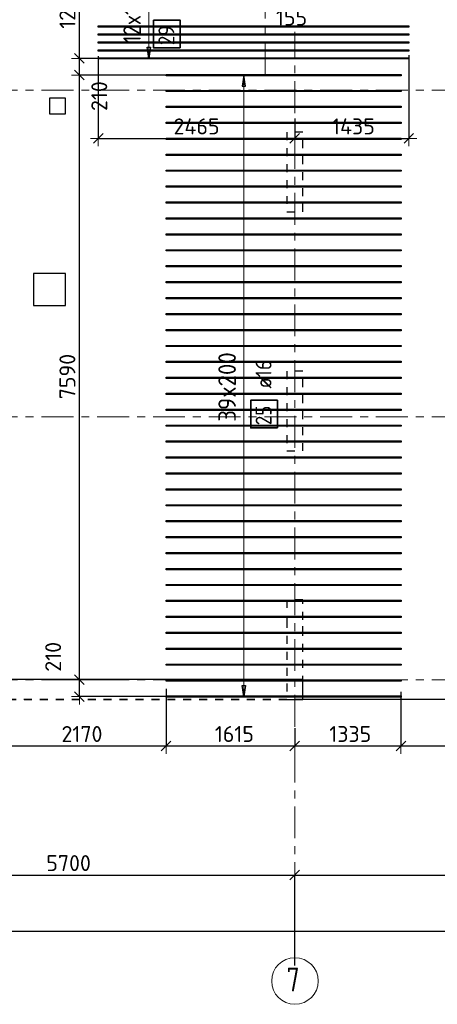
# Model space of a CAD drawing. Header units: metres. Extents: x -38 to 97, y -15 to 21.
# Tile 14 of 132: x 16 to 21, y -4 to 8. Entities that reach past the tile are written whole.
import ezdxf

# ---------------------------------------------------------------- set-up
doc = ezdxf.new("R2010")
doc.units = ezdxf.units.M
doc.header["$PDMODE"] = 65
for name, pattern in [('______11', [0.5, 0.4, -0.05, 0, -0.05]), ('______2', [0.0405, 0.03, -0.0105]), ('______3', [0.5, 0.4, -0.1]), ('______5', [1.1, 0.8, -0.1, 0.1, -0.1])]:
    doc.linetypes.add(name, pattern=pattern)
for name, color, linetype, lineweight in [('XR$2$Осевая линия (1)', 7, '______5', 13), ('XR$2$Размерная линия (1)', 7, 'Continuous', 13), ('XR$4$Балка (1)', 7, '______3', 13), ('XR$4$Перекрытие (1)', 7, 'Continuous', 35), ('XR$4$Размерная линия (1)', 7, 'Continuous', 13)]:
    doc.layers.add(name, color=color, linetype=linetype, lineweight=lineweight)
doc.layers.add('XR$4$Арм.стержн.Доп. Арм верхн.зоны Х', color=7, linetype='Continuous', lineweight=35, true_color=0x8c8cff)
doc.layers.add('XR$6$Стена_ бетон несущ.', color=7, linetype='Continuous', lineweight=70, true_color=0xb4b496)
doc.styles.add('ISOCPEUR', font='txt')
doc.dimstyles.new('DIMSTYLE_3', dxfattribs={"dimtxt": 0.2, "dimasz": 0.2, "dimexe": 0, "dimexo": 0, "dimgap": 0.1, "dimtad": 2, "dimdec": 0, "dimlfac": 1000, "dimrnd": 5, "dimzin": 12, "dimdsep": 46, "dimtxsty": 'ISOCPEUR', "dimblk1": 'ALL_ML_STRICH', "dimblk2": 'ALL_ML_STRICH', "dimsah": 1, "dimcen": 0, "dimclrd": 7, "dimclre": 256, "dimclrt": 7, "dimadec": 0, "dimazin": 0, "dimtfac": 1, "dimtdec": 0, "dimtix": 1, "dimtmove": 2, "dimatfit": 3, "dimfxl": 0, "dimtzin": 0, "dimlwd": 0, "dimlwe": -3, "dimarcsym": 0})
doc.dimstyles.new('DIMSTYLE_33', dxfattribs={"dimtxt": 0.2, "dimasz": 0.2, "dimexe": 0, "dimexo": 0, "dimgap": 0.1, "dimtad": 2, "dimdec": 0, "dimlfac": 1000, "dimrnd": 5, "dimzin": 12, "dimdsep": 46, "dimtxsty": 'ISOCPEUR', "dimblk1": 'ALL_ML_STRICH', "dimblk2": 'ALL_ML_STRICH', "dimsah": 1, "dimcen": 0, "dimclrd": 7, "dimclre": 256, "dimclrt": 7, "dimadec": 0, "dimazin": 0, "dimtfac": 1, "dimtdec": 0, "dimtix": 1, "dimtmove": 2, "dimatfit": 3, "dimfxl": 0, "dimtvp": 1.2, "dimtzin": 0, "dimlwd": 0, "dimlwe": -3, "dimarcsym": 0})
doc.dimstyles.new('DIMSTYLE_34', dxfattribs={"dimtxt": 0.2, "dimasz": 0.2, "dimexe": 0, "dimexo": 0, "dimgap": 0.1, "dimtad": 0, "dimdec": 0, "dimlfac": 1000, "dimrnd": 5, "dimzin": 12, "dimdsep": 46, "dimtxsty": 'ISOCPEUR', "dimblk1": 'ALL_ML_STRICH', "dimblk2": 'ALL_ML_STRICH', "dimsah": 1, "dimcen": 0, "dimclrd": 7, "dimclre": 256, "dimclrt": 7, "dimadec": 0, "dimazin": 0, "dimtfac": 1, "dimtdec": 0, "dimtix": 1, "dimtmove": 2, "dimatfit": 3, "dimfxl": 0, "dimtvp": 1.2, "dimtzin": 0, "dimlwd": 0, "dimlwe": -3, "dimarcsym": 0})

# ---------------------------------------------------------------- blocks, each defined once
blk = doc.blocks.new('ALL_ML_STRICH')
at = {"color": 0, "linetype": 'ByBlock', "lineweight": -2}
for p, q in [((-1, 0), (0.5, 0)), ((-0.3, -0.3), (0.3, 0.3)), ((0, -0.5), (0, 0.5))]:
    blk.add_line(p, q, dxfattribs=at)
blk = doc.blocks.new('*D12')
at = {"layer": 'DEFPOINTS', "color": 7, "linetype": 'Continuous', "lineweight": 13, "transparency": 33554687}
for p in [(0.5, -3.103), (0.5, -3.156), (61.6, -3.14)]:
    blk.add_point(p, dxfattribs=at)
at = {"layer": 'XR$2$Размерная линия (1)', "color": 9, "linetype": 'Continuous', "lineweight": -2, "true_color": 0xc7c7c7, "transparency": 33554687}
for p, q in [((0.5, -3.123), (0.5, -3.156)), ((61.6, -3.156), (61.6, -3.156))]:
    blk.add_line(p, q, dxfattribs=at)
at = {"layer": 'XR$2$Размерная линия (1)', "color": 7, "linetype": 'Continuous', "lineweight": -2, "transparency": 33554687}
blk.add_line((0.5, -3.156), (61.6, -3.156), dxfattribs=at)
at = {"layer": 'XR$2$Размерная линия (1)', "color": 7, "linetype": 'Continuous', "lineweight": 13, "transparency": 33554687, "xscale": 0.2, "yscale": 0.2, "zscale": 0.2, "rotation": 180}
blk.add_blockref('ALL_ML_STRICH', (0.5, -3.156), dxfattribs=at)
at = {"layer": 'XR$2$Размерная линия (1)', "color": 7, "linetype": 'Continuous', "lineweight": 13, "transparency": 33554687, "xscale": 0.2, "yscale": 0.2, "zscale": 0.2}
blk.add_blockref('ALL_ML_STRICH', (61.6, -3.156), dxfattribs=at)
at = {"layer": 'XR$2$Размерная линия (1)', "color": 7, "linetype": 'Continuous', "lineweight": 13, "transparency": 33554687, "insert": (31.1, -3.006), "char_height": 0.2, "width": 1, "attachment_point": 5, "style": 'ISOCPEUR'}
blk.add_mtext('\\A1;{61100}', dxfattribs=at)
blk = doc.blocks.new('*D16')
at = {"layer": 'DEFPOINTS', "color": 7, "linetype": 'Continuous', "lineweight": 13, "transparency": 33554687}
for p in [(13.75, -2.452), (13.75, -3.513), (19.45, -3.607)]:
    blk.add_point(p, dxfattribs=at)
at = {"layer": 'XR$2$Размерная линия (1)', "color": 9, "linetype": 'Continuous', "lineweight": -2, "true_color": 0xc7c7c7, "transparency": 33554687}
for p, q in [((13.75, -3.493), (13.75, -2.452)), ((19.45, -3.587), (19.45, -2.452))]:
    blk.add_line(p, q, dxfattribs=at)
at = {"layer": 'XR$2$Размерная линия (1)', "color": 7, "linetype": 'Continuous', "lineweight": -2, "transparency": 33554687}
blk.add_line((13.75, -2.452), (19.45, -2.452), dxfattribs=at)
at = {"layer": 'XR$2$Размерная линия (1)', "color": 7, "linetype": 'Continuous', "lineweight": 13, "transparency": 33554687, "xscale": 0.2, "yscale": 0.2, "zscale": 0.2, "rotation": 180}
blk.add_blockref('ALL_ML_STRICH', (13.75, -2.452), dxfattribs=at)
at = {"layer": 'XR$2$Размерная линия (1)', "color": 7, "linetype": 'Continuous', "lineweight": 13, "transparency": 33554687, "xscale": 0.2, "yscale": 0.2, "zscale": 0.2}
blk.add_blockref('ALL_ML_STRICH', (19.45, -2.452), dxfattribs=at)
at = {"layer": 'XR$2$Размерная линия (1)', "color": 7, "linetype": 'Continuous', "lineweight": 13, "transparency": 33554687, "insert": (16.61, -2.302), "char_height": 0.2, "width": 0.8, "attachment_point": 5, "style": 'ISOCPEUR'}
blk.add_mtext('\\A1;{5700}', dxfattribs=at)
blk = doc.blocks.new('*D17')
at = {"layer": 'DEFPOINTS', "color": 7, "linetype": 'Continuous', "lineweight": 13, "transparency": 33554687}
for p in [(19.45, -2.452), (23.95, -3.521), (19.45, -3.607)]:
    blk.add_point(p, dxfattribs=at)
at = {"layer": 'XR$2$Размерная линия (1)', "color": 9, "linetype": 'Continuous', "lineweight": -2, "true_color": 0xc7c7c7, "transparency": 33554687}
for p, q in [((19.45, -3.587), (19.45, -2.452)), ((23.95, -3.501), (23.95, -2.452))]:
    blk.add_line(p, q, dxfattribs=at)
at = {"layer": 'XR$2$Размерная линия (1)', "color": 7, "linetype": 'Continuous', "lineweight": -2, "transparency": 33554687}
blk.add_line((19.45, -2.452), (23.95, -2.452), dxfattribs=at)
at = {"layer": 'XR$2$Размерная линия (1)', "color": 7, "linetype": 'Continuous', "lineweight": 13, "transparency": 33554687, "xscale": 0.2, "yscale": 0.2, "zscale": 0.2, "rotation": 180}
blk.add_blockref('ALL_ML_STRICH', (19.45, -2.452), dxfattribs=at)
at = {"layer": 'XR$2$Размерная линия (1)', "color": 7, "linetype": 'Continuous', "lineweight": 13, "transparency": 33554687, "xscale": 0.2, "yscale": 0.2, "zscale": 0.2}
blk.add_blockref('ALL_ML_STRICH', (23.95, -2.452), dxfattribs=at)
at = {"layer": 'XR$2$Размерная линия (1)', "color": 7, "linetype": 'Continuous', "lineweight": 13, "transparency": 33554687, "insert": (21.7, -2.302), "char_height": 0.2, "width": 0.8, "attachment_point": 5, "style": 'ISOCPEUR'}
blk.add_mtext('\\A1;{4500}', dxfattribs=at)
blk = doc.blocks.new('*D321')
at = {"layer": 'DEFPOINTS', "color": 7, "linetype": 'Continuous', "lineweight": 13, "transparency": 33554687}
for p in [(17.834, -0.096), (15.662, -0.134), (15.662, -0.832)]:
    blk.add_point(p, dxfattribs=at)
at = {"layer": 'XR$4$Размерная линия (1)', "color": 9, "linetype": 'Continuous', "lineweight": -2, "true_color": 0xc7c7c7, "transparency": 33554687}
for p, q in [((17.834, -0.116), (17.834, -0.832)), ((15.662, -0.154), (15.662, -0.832))]:
    blk.add_line(p, q, dxfattribs=at)
at = {"layer": 'XR$4$Размерная линия (1)', "color": 7, "linetype": 'Continuous', "lineweight": -2, "transparency": 33554687}
blk.add_line((15.662, -0.832), (17.834, -0.832), dxfattribs=at)
at = {"layer": 'XR$4$Размерная линия (1)', "color": 7, "linetype": 'Continuous', "lineweight": 13, "transparency": 33554687, "xscale": 0.2, "yscale": 0.2, "zscale": 0.2, "rotation": 180}
blk.add_blockref('ALL_ML_STRICH', (15.662, -0.832), dxfattribs=at)
at = {"layer": 'XR$4$Размерная линия (1)', "color": 7, "linetype": 'Continuous', "lineweight": 13, "transparency": 33554687, "xscale": 0.2, "yscale": 0.2, "zscale": 0.2}
blk.add_blockref('ALL_ML_STRICH', (17.834, -0.832), dxfattribs=at)
at = {"layer": 'XR$4$Размерная линия (1)', "color": 7, "linetype": 'Continuous', "lineweight": 13, "transparency": 33554687, "insert": (16.778, -0.682), "char_height": 0.2, "width": 0.8, "attachment_point": 5, "style": 'ISOCPEUR'}
blk.add_mtext('\\A1;{2170}', dxfattribs=at)
blk = doc.blocks.new('*D322')
at = {"layer": 'DEFPOINTS', "color": 7, "linetype": 'Continuous', "lineweight": 13, "transparency": 33554687}
for p in [(17.834, -0.096), (19.45, -0.59), (17.834, -0.832)]:
    blk.add_point(p, dxfattribs=at)
at = {"layer": 'XR$4$Размерная линия (1)', "color": 9, "linetype": 'Continuous', "lineweight": -2, "true_color": 0xc7c7c7, "transparency": 33554687}
for p, q in [((17.834, -0.116), (17.834, -0.832)), ((19.45, -0.61), (19.45, -0.832))]:
    blk.add_line(p, q, dxfattribs=at)
at = {"layer": 'XR$4$Размерная линия (1)', "color": 7, "linetype": 'Continuous', "lineweight": -2, "transparency": 33554687}
blk.add_line((17.834, -0.832), (19.45, -0.832), dxfattribs=at)
at = {"layer": 'XR$4$Размерная линия (1)', "color": 7, "linetype": 'Continuous', "lineweight": 13, "transparency": 33554687, "xscale": 0.2, "yscale": 0.2, "zscale": 0.2, "rotation": 180}
blk.add_blockref('ALL_ML_STRICH', (17.834, -0.832), dxfattribs=at)
at = {"layer": 'XR$4$Размерная линия (1)', "color": 7, "linetype": 'Continuous', "lineweight": 13, "transparency": 33554687, "xscale": 0.2, "yscale": 0.2, "zscale": 0.2}
blk.add_blockref('ALL_ML_STRICH', (19.45, -0.832), dxfattribs=at)
at = {"layer": 'XR$4$Размерная линия (1)', "color": 7, "linetype": 'Continuous', "lineweight": 13, "transparency": 33554687, "insert": (18.692, -0.682), "char_height": 0.2, "width": 0.8, "attachment_point": 5, "style": 'ISOCPEUR'}
blk.add_mtext('\\A1;{1615}', dxfattribs=at)
blk = doc.blocks.new('*D323')
at = {"layer": 'DEFPOINTS', "color": 7, "linetype": 'Continuous', "lineweight": 13, "transparency": 33554687}
for p in [(20.784, -0.134), (19.45, -0.59), (19.45, -0.832)]:
    blk.add_point(p, dxfattribs=at)
at = {"layer": 'XR$4$Размерная линия (1)', "color": 9, "linetype": 'Continuous', "lineweight": -2, "true_color": 0xc7c7c7, "transparency": 33554687}
for p, q in [((20.784, -0.154), (20.784, -0.832)), ((19.45, -0.61), (19.45, -0.832))]:
    blk.add_line(p, q, dxfattribs=at)
at = {"layer": 'XR$4$Размерная линия (1)', "color": 7, "linetype": 'Continuous', "lineweight": -2, "transparency": 33554687}
blk.add_line((19.45, -0.832), (20.784, -0.832), dxfattribs=at)
at = {"layer": 'XR$4$Размерная линия (1)', "color": 7, "linetype": 'Continuous', "lineweight": 13, "transparency": 33554687, "xscale": 0.2, "yscale": 0.2, "zscale": 0.2, "rotation": 180}
blk.add_blockref('ALL_ML_STRICH', (19.45, -0.832), dxfattribs=at)
at = {"layer": 'XR$4$Размерная линия (1)', "color": 7, "linetype": 'Continuous', "lineweight": 13, "transparency": 33554687, "xscale": 0.2, "yscale": 0.2, "zscale": 0.2}
blk.add_blockref('ALL_ML_STRICH', (20.784, -0.832), dxfattribs=at)
at = {"layer": 'XR$4$Размерная линия (1)', "color": 7, "linetype": 'Continuous', "lineweight": 13, "transparency": 33554687, "insert": (20.147, -0.682), "char_height": 0.2, "width": 0.8, "attachment_point": 5, "style": 'ISOCPEUR'}
blk.add_mtext('\\A1;{1335}', dxfattribs=at)
blk = doc.blocks.new('*D324')
at = {"layer": 'DEFPOINTS', "color": 7, "linetype": 'Continuous', "lineweight": 13, "transparency": 33554687}
for p in [(22.503, -0.096), (20.784, -0.134), (20.784, -0.832)]:
    blk.add_point(p, dxfattribs=at)
at = {"layer": 'XR$4$Размерная линия (1)', "color": 9, "linetype": 'Continuous', "lineweight": -2, "true_color": 0xc7c7c7, "transparency": 33554687}
for p, q in [((22.503, -0.116), (22.503, -0.832)), ((20.784, -0.154), (20.784, -0.832))]:
    blk.add_line(p, q, dxfattribs=at)
at = {"layer": 'XR$4$Размерная линия (1)', "color": 7, "linetype": 'Continuous', "lineweight": -2, "transparency": 33554687}
blk.add_line((20.784, -0.832), (22.503, -0.832), dxfattribs=at)
at = {"layer": 'XR$4$Размерная линия (1)', "color": 7, "linetype": 'Continuous', "lineweight": 13, "transparency": 33554687, "xscale": 0.2, "yscale": 0.2, "zscale": 0.2, "rotation": 180}
blk.add_blockref('ALL_ML_STRICH', (20.784, -0.832), dxfattribs=at)
at = {"layer": 'XR$4$Размерная линия (1)', "color": 7, "linetype": 'Continuous', "lineweight": 13, "transparency": 33554687, "xscale": 0.2, "yscale": 0.2, "zscale": 0.2}
blk.add_blockref('ALL_ML_STRICH', (22.503, -0.832), dxfattribs=at)
at = {"layer": 'XR$4$Размерная линия (1)', "color": 7, "linetype": 'Continuous', "lineweight": 13, "transparency": 33554687, "insert": (21.673, -0.682), "char_height": 0.2, "width": 0.8, "attachment_point": 5, "style": 'ISOCPEUR'}
blk.add_mtext('\\A1;{1720}', dxfattribs=at)
blk = doc.blocks.new('*D345')
at = {"layer": 'DEFPOINTS', "color": 7, "linetype": 'Continuous', "lineweight": 13, "transparency": 33554687}
for p in [(18.923, 9.189), (18.923, 8.496), (19.08, 8.522)]:
    blk.add_point(p, dxfattribs=at)
at = {"layer": 'XR$4$Размерная линия (1)', "color": 9, "linetype": 'Continuous', "lineweight": -2, "true_color": 0xc7c7c7, "transparency": 33554687}
for p, q in [((18.923, 9.169), (18.923, 8.496)), ((19.08, 8.502), (19.08, 8.496))]:
    blk.add_line(p, q, dxfattribs=at)
at = {"layer": 'XR$4$Размерная линия (1)', "color": 7, "linetype": 'Continuous', "lineweight": -2, "transparency": 33554687}
blk.add_line((18.923, 8.496), (19.08, 8.496), dxfattribs=at)
at = {"layer": 'XR$4$Размерная линия (1)', "color": 7, "linetype": 'Continuous', "lineweight": 13, "transparency": 33554687, "xscale": 0.2, "yscale": 0.2, "zscale": 0.2, "rotation": 180}
blk.add_blockref('ALL_ML_STRICH', (18.923, 8.496), dxfattribs=at)
at = {"layer": 'XR$4$Размерная линия (1)', "color": 7, "linetype": 'Continuous', "lineweight": 13, "transparency": 33554687, "xscale": 0.2, "yscale": 0.2, "zscale": 0.2}
blk.add_blockref('ALL_ML_STRICH', (19.08, 8.496), dxfattribs=at)
at = {"layer": 'XR$4$Размерная линия (1)', "color": 7, "linetype": 'Continuous', "lineweight": 13, "transparency": 33554687, "insert": (19.41, 8.311), "char_height": 0.2, "width": 0.6, "attachment_point": 5, "style": 'ISOCPEUR'}
blk.add_mtext('\\A1;{155}', dxfattribs=at)
blk = doc.blocks.new('*D571')
at = {"layer": 'DEFPOINTS', "color": 7, "linetype": 'Continuous', "lineweight": 13, "transparency": 33554687}
for p in [(17.212, 0), (16.745, -0.212), (17.869, -0.212)]:
    blk.add_point(p, dxfattribs=at)
at = {"layer": 'XR$4$Размерная линия (1)', "color": 9, "linetype": 'Continuous', "lineweight": -2, "true_color": 0xc7c7c7, "transparency": 33554687}
for p, q in [((17.192, 0), (16.745, 0)), ((17.849, -0.212), (16.745, -0.212))]:
    blk.add_line(p, q, dxfattribs=at)
at = {"layer": 'XR$4$Размерная линия (1)', "color": 7, "linetype": 'Continuous', "lineweight": -2, "transparency": 33554687}
blk.add_line((16.745, -0.212), (16.745, 0), dxfattribs=at)
at = {"layer": 'XR$4$Размерная линия (1)', "color": 7, "linetype": 'Continuous', "lineweight": 13, "transparency": 33554687, "xscale": 0.2, "yscale": 0.2, "zscale": 0.2}
for p, rotation in [((16.745, 0), 90), ((16.745, -0.212), 270)]:
    blk.add_blockref('ALL_ML_STRICH', p, dxfattribs=dict(at, rotation=rotation))
at = {"layer": 'XR$4$Размерная линия (1)', "color": 7, "linetype": 'Continuous', "lineweight": 13, "transparency": 33554687, "insert": (16.416, 0.287), "char_height": 0.2, "width": 0.6, "attachment_point": 5, "rotation": 90, "style": 'ISOCPEUR'}
blk.add_mtext('\\A1;{210}', dxfattribs=at)
blk = doc.blocks.new('*D572')
at = {"layer": 'DEFPOINTS', "color": 7, "linetype": 'Continuous', "lineweight": 13, "transparency": 33554687}
for p in [(17.919, 7.588), (16.745, 0), (17.212, 0)]:
    blk.add_point(p, dxfattribs=at)
at = {"layer": 'XR$4$Размерная линия (1)', "color": 9, "linetype": 'Continuous', "lineweight": -2, "true_color": 0xc7c7c7, "transparency": 33554687}
for p, q in [((17.899, 7.588), (16.745, 7.588)), ((17.192, 0), (16.745, 0))]:
    blk.add_line(p, q, dxfattribs=at)
at = {"layer": 'XR$4$Размерная линия (1)', "color": 7, "linetype": 'Continuous', "lineweight": -2, "transparency": 33554687}
blk.add_line((16.745, 0), (16.745, 7.588), dxfattribs=at)
at = {"layer": 'XR$4$Размерная линия (1)', "color": 7, "linetype": 'Continuous', "lineweight": 13, "transparency": 33554687, "xscale": 0.2, "yscale": 0.2, "zscale": 0.2}
for p, rotation in [((16.745, 7.588), 90), ((16.745, 0), 270)]:
    blk.add_blockref('ALL_ML_STRICH', p, dxfattribs=dict(at, rotation=rotation))
at = {"layer": 'XR$4$Размерная линия (1)', "color": 7, "linetype": 'Continuous', "lineweight": 13, "transparency": 33554687, "insert": (16.595, 3.804), "char_height": 0.2, "width": 0.8, "attachment_point": 5, "rotation": 90, "style": 'ISOCPEUR'}
blk.add_mtext('\\A1;{7590}', dxfattribs=at)
blk = doc.blocks.new('*D573')
at = {"layer": 'DEFPOINTS', "color": 7, "linetype": 'Continuous', "lineweight": 13, "transparency": 33554687}
for p in [(17.123, 7.797), (16.745, 7.588), (17.919, 7.588)]:
    blk.add_point(p, dxfattribs=at)
at = {"layer": 'XR$4$Размерная линия (1)', "color": 9, "linetype": 'Continuous', "lineweight": -2, "true_color": 0xc7c7c7, "transparency": 33554687}
for p, q in [((17.103, 7.797), (16.745, 7.797)), ((17.899, 7.588), (16.745, 7.588))]:
    blk.add_line(p, q, dxfattribs=at)
at = {"layer": 'XR$4$Размерная линия (1)', "color": 7, "linetype": 'Continuous', "lineweight": -2, "transparency": 33554687}
blk.add_line((16.745, 7.588), (16.745, 7.797), dxfattribs=at)
at = {"layer": 'XR$4$Размерная линия (1)', "color": 7, "linetype": 'Continuous', "lineweight": 13, "transparency": 33554687, "xscale": 0.2, "yscale": 0.2, "zscale": 0.2}
for p, rotation in [((16.745, 7.797), 90), ((16.745, 7.588), 270)]:
    blk.add_blockref('ALL_ML_STRICH', p, dxfattribs=dict(at, rotation=rotation))
at = {"layer": 'XR$4$Размерная линия (1)', "color": 7, "linetype": 'Continuous', "lineweight": 13, "transparency": 33554687, "insert": (16.995, 7.324), "char_height": 0.2, "width": 0.6, "attachment_point": 5, "rotation": 90, "style": 'ISOCPEUR'}
blk.add_mtext('\\A1;{210}', dxfattribs=at)
blk = doc.blocks.new('*D574')
at = {"layer": 'DEFPOINTS', "color": 7, "linetype": 'Continuous', "lineweight": 13, "transparency": 33554687}
for p in [(16.752, 9), (16.745, 7.797), (17.123, 7.797)]:
    blk.add_point(p, dxfattribs=at)
at = {"layer": 'XR$4$Размерная линия (1)', "color": 9, "linetype": 'Continuous', "lineweight": -2, "true_color": 0xc7c7c7, "transparency": 33554687}
for p, q in [((16.745, 9), (16.745, 9)), ((17.103, 7.797), (16.745, 7.797))]:
    blk.add_line(p, q, dxfattribs=at)
at = {"layer": 'XR$4$Размерная линия (1)', "color": 7, "linetype": 'Continuous', "lineweight": -2, "transparency": 33554687}
blk.add_line((16.745, 7.797), (16.745, 9), dxfattribs=at)
at = {"layer": 'XR$4$Размерная линия (1)', "color": 7, "linetype": 'Continuous', "lineweight": 13, "transparency": 33554687, "xscale": 0.2, "yscale": 0.2, "zscale": 0.2}
for p, rotation in [((16.745, 9), 90), ((16.745, 7.797), 270)]:
    blk.add_blockref('ALL_ML_STRICH', p, dxfattribs=dict(at, rotation=rotation))
at = {"layer": 'XR$4$Размерная линия (1)', "color": 7, "linetype": 'Continuous', "lineweight": 13, "transparency": 33554687, "insert": (16.595, 8.429), "char_height": 0.2, "width": 0.8, "attachment_point": 5, "rotation": 90, "style": 'ISOCPEUR'}
blk.add_mtext('\\A1;{1205}', dxfattribs=at)
blk = doc.blocks.new('*D582')
at = {"layer": 'DEFPOINTS', "color": 7, "linetype": 'Continuous', "lineweight": 13, "transparency": 33554687}
for p in [(16.983, 7.847), (19.45, 7.063), (16.983, 6.794)]:
    blk.add_point(p, dxfattribs=at)
at = {"layer": 'XR$4$Размерная линия (1)', "color": 9, "linetype": 'Continuous', "lineweight": -2, "true_color": 0xc7c7c7, "transparency": 33554687}
for p, q in [((16.983, 7.827), (16.983, 6.794)), ((19.45, 7.043), (19.45, 6.794))]:
    blk.add_line(p, q, dxfattribs=at)
at = {"layer": 'XR$4$Размерная линия (1)', "color": 7, "linetype": 'Continuous', "lineweight": -2, "transparency": 33554687}
blk.add_line((16.983, 6.794), (19.45, 6.794), dxfattribs=at)
at = {"layer": 'XR$4$Размерная линия (1)', "color": 7, "linetype": 'Continuous', "lineweight": 13, "transparency": 33554687, "xscale": 0.2, "yscale": 0.2, "zscale": 0.2, "rotation": 180}
blk.add_blockref('ALL_ML_STRICH', (16.983, 6.794), dxfattribs=at)
at = {"layer": 'XR$4$Размерная линия (1)', "color": 7, "linetype": 'Continuous', "lineweight": 13, "transparency": 33554687, "xscale": 0.2, "yscale": 0.2, "zscale": 0.2}
blk.add_blockref('ALL_ML_STRICH', (19.45, 6.794), dxfattribs=at)
at = {"layer": 'XR$4$Размерная линия (1)', "color": 7, "linetype": 'Continuous', "lineweight": 13, "transparency": 33554687, "insert": (18.217, 6.944), "char_height": 0.2, "width": 0.8, "attachment_point": 5, "style": 'ISOCPEUR'}
blk.add_mtext('\\A1;{2465}', dxfattribs=at)
blk = doc.blocks.new('*D583')
at = {"layer": 'DEFPOINTS', "color": 7, "linetype": 'Continuous', "lineweight": 13, "transparency": 33554687}
for p in [(20.883, 7.857), (19.45, 7.063), (19.45, 6.794)]:
    blk.add_point(p, dxfattribs=at)
at = {"layer": 'XR$4$Размерная линия (1)', "color": 9, "linetype": 'Continuous', "lineweight": -2, "true_color": 0xc7c7c7, "transparency": 33554687}
for p, q in [((20.883, 7.837), (20.883, 6.794)), ((19.45, 7.043), (19.45, 6.794))]:
    blk.add_line(p, q, dxfattribs=at)
at = {"layer": 'XR$4$Размерная линия (1)', "color": 7, "linetype": 'Continuous', "lineweight": -2, "transparency": 33554687}
blk.add_line((19.45, 6.794), (20.883, 6.794), dxfattribs=at)
at = {"layer": 'XR$4$Размерная линия (1)', "color": 7, "linetype": 'Continuous', "lineweight": 13, "transparency": 33554687, "xscale": 0.2, "yscale": 0.2, "zscale": 0.2, "rotation": 180}
blk.add_blockref('ALL_ML_STRICH', (19.45, 6.794), dxfattribs=at)
at = {"layer": 'XR$4$Размерная линия (1)', "color": 7, "linetype": 'Continuous', "lineweight": 13, "transparency": 33554687, "xscale": 0.2, "yscale": 0.2, "zscale": 0.2}
blk.add_blockref('ALL_ML_STRICH', (20.883, 6.794), dxfattribs=at)
at = {"layer": 'XR$4$Размерная линия (1)', "color": 7, "linetype": 'Continuous', "lineweight": 13, "transparency": 33554687, "insert": (20.187, 6.944), "char_height": 0.2, "width": 0.8, "attachment_point": 5, "style": 'ISOCPEUR'}
blk.add_mtext('\\A1;{1435}', dxfattribs=at)

msp = doc.modelspace()

# ---------------------------------------------------------------- linework, layer by layer
at = {"layer": 'XR$2$Осевая линия (1)', "color": 253, "linetype": '______11', "lineweight": 13, "true_color": 0xa0a0a0, "transparency": 33554687}
for p, q in [((19.08, 7.6), (19.08, 19.78)), ((19.45, -3.39), (19.45, 8.13)), ((-2.63, 7.4), (62.6, 7.4)), ((-2.63, 3.3), (62.6, 3.3)), ((-2.63, 0), (62.6, 0))]:
    msp.add_line(p, q, dxfattribs=at)
at = {"layer": 'XR$2$Осевая линия (1)', "color": 7, "linetype": 'Continuous', "lineweight": 13, "transparency": 33554687}
msp.add_circle((19.4524, -3.7819), 0.2924, dxfattribs=at)
at = {"layer": 'XR$4$Арм.стержн.Доп. Арм верхн.зоны Х', "color": 7, "linetype": 'Continuous', "lineweight": 13, "transparency": 33554687}
for p, q in [((17.6172, 7.7971), (17.6172, 8.9971)), ((17.6172, 7.7971), (17.6172, 7.7971)), ((18.8104, 7.5881), (18.8104, 7.5881)), ((18.8104, -0.2119), (18.8104, 7.5881)), ((18.8104, -0.2119), (18.8104, -0.2119))]:
    msp.add_line(p, q, dxfattribs=at)
at = {"layer": 'XR$4$Арм.стержн.Доп. Арм верхн.зоны Х', "color": 7, "linetype": 'Continuous', "lineweight": 25, "transparency": 33554687}
for p, q in [((17.6172, 7.7971), (17.5972, 7.9371)), ((17.5972, 7.9371), (17.6372, 7.9371)), ((17.6372, 7.9371), (17.6172, 7.7971)), ((18.8104, 7.5881), (18.7904, 7.4481)), ((18.8304, 7.4481), (18.8104, 7.5881)), ((18.7904, 7.4481), (18.8304, 7.4481)), ((18.8104, -0.2119), (18.7904, -0.0719)), ((18.7904, -0.0719), (18.8304, -0.0719)), ((18.8304, -0.0719), (18.8104, -0.2119))]:
    msp.add_line(p, q, dxfattribs=at)
at = {"layer": 'XR$4$Арм.стержн.Доп. Арм верхн.зоны Х', "color": 253, "linetype": 'Continuous', "lineweight": -3, "true_color": 0xa0a0a0, "transparency": 33554687}
for p, q in [((17.6172, 7.7971), (17.5172, 7.7971)), ((17.6172, 7.7971), (17.7172, 7.7971)), ((18.8104, 7.5881), (18.7104, 7.5881)), ((18.8104, 7.5881), (18.9104, 7.5881)), ((18.8104, -0.2119), (18.7104, -0.2119)), ((18.8104, -0.2119), (18.9104, -0.2119))]:
    msp.add_line(p, q, dxfattribs=at)
at = {"layer": 'XR$4$Арм.стержн.Доп. Арм верхн.зоны Х', "color": 7, "linetype": 'Continuous', "lineweight": 25, "transparency": 33554687}
for points in [[(20.8834, 8.1901), (16.9834, 8.1901), (16.9834, 8.2041), (20.8834, 8.2041), (20.8834, 8.1901)], [(20.8834, 8.0901), (16.9834, 8.0901), (16.9834, 8.1041), (20.8834, 8.1041), (20.8834, 8.0901)], [(20.8834, 7.9901), (16.9834, 7.9901), (16.9834, 8.0041), (20.8834, 8.0041), (20.8834, 7.9901)], [(20.8834, 7.8901), (16.9834, 7.8901), (16.9834, 7.9041), (20.8834, 7.9041), (20.8834, 7.8901)], [(20.8834, 7.7901), (16.9834, 7.7901), (16.9834, 7.8041), (20.8834, 7.8041), (20.8834, 7.7901)], [(20.7841, 7.5801), (17.8341, 7.5801), (17.8341, 7.5961), (20.7841, 7.5961), (20.7841, 7.5801)], [(20.7841, 7.3801), (17.8341, 7.3801), (17.8341, 7.3961), (20.7841, 7.3961), (20.7841, 7.3801)], [(20.7841, 7.1801), (17.8341, 7.1801), (17.8341, 7.1961), (20.7841, 7.1961), (20.7841, 7.1801)], [(20.7841, 6.9801), (17.8341, 6.9801), (17.8341, 6.9961), (20.7841, 6.9961), (20.7841, 6.9801)], [(20.7841, 6.7801), (17.8341, 6.7801), (17.8341, 6.7961), (20.7841, 6.7961), (20.7841, 6.7801)], [(20.7841, 6.5801), (17.8341, 6.5801), (17.8341, 6.5961), (20.7841, 6.5961), (20.7841, 6.5801)], [(20.7841, 6.3801), (17.8341, 6.3801), (17.8341, 6.3961), (20.7841, 6.3961), (20.7841, 6.3801)], [(20.7841, 6.1801), (17.8341, 6.1801), (17.8341, 6.1961), (20.7841, 6.1961), (20.7841, 6.1801)], [(20.7841, 5.9801), (17.8341, 5.9801), (17.8341, 5.9961), (20.7841, 5.9961), (20.7841, 5.9801)], [(20.7841, 5.7801), (17.8341, 5.7801), (17.8341, 5.7961), (20.7841, 5.7961), (20.7841, 5.7801)], [(20.7841, 5.5801), (17.8341, 5.5801), (17.8341, 5.5961), (20.7841, 5.5961), (20.7841, 5.5801)], [(20.7841, 5.3801), (17.8341, 5.3801), (17.8341, 5.3961), (20.7841, 5.3961), (20.7841, 5.3801)], [(20.7841, 5.1801), (17.8341, 5.1801), (17.8341, 5.1961), (20.7841, 5.1961), (20.7841, 5.1801)], [(20.7841, 4.9801), (17.8341, 4.9801), (17.8341, 4.9961), (20.7841, 4.9961), (20.7841, 4.9801)], [(20.7841, 4.7801), (17.8341, 4.7801), (17.8341, 4.7961), (20.7841, 4.7961), (20.7841, 4.7801)], [(20.7841, 4.5801), (17.8341, 4.5801), (17.8341, 4.5961), (20.7841, 4.5961), (20.7841, 4.5801)], [(20.7841, 4.3801), (17.8341, 4.3801), (17.8341, 4.3961), (20.7841, 4.3961), (20.7841, 4.3801)], [(20.7841, 4.1801), (17.8341, 4.1801), (17.8341, 4.1961), (20.7841, 4.1961), (20.7841, 4.1801)], [(20.7841, 3.9801), (17.8341, 3.9801), (17.8341, 3.9961), (20.7841, 3.9961), (20.7841, 3.9801)], [(20.7841, 3.7801), (17.8341, 3.7801), (17.8341, 3.7961), (20.7841, 3.7961), (20.7841, 3.7801)], [(20.7841, 3.5801), (17.8341, 3.5801), (17.8341, 3.5961), (20.7841, 3.5961), (20.7841, 3.5801)], [(20.7841, 3.3801), (17.8341, 3.3801), (17.8341, 3.3961), (20.7841, 3.3961), (20.7841, 3.3801)], [(20.7841, 3.1801), (17.8341, 3.1801), (17.8341, 3.1961), (20.7841, 3.1961), (20.7841, 3.1801)], [(20.7841, 2.9801), (17.8341, 2.9801), (17.8341, 2.9961), (20.7841, 2.9961), (20.7841, 2.9801)], [(20.7841, 2.7801), (17.8341, 2.7801), (17.8341, 2.7961), (20.7841, 2.7961), (20.7841, 2.7801)], [(20.7841, 2.5801), (17.8341, 2.5801), (17.8341, 2.5961), (20.7841, 2.5961), (20.7841, 2.5801)], [(20.7841, 2.3801), (17.8341, 2.3801), (17.8341, 2.3961), (20.7841, 2.3961), (20.7841, 2.3801)], [(20.7841, 2.1801), (17.8341, 2.1801), (17.8341, 2.1961), (20.7841, 2.1961), (20.7841, 2.1801)], [(20.7841, 1.9801), (17.8341, 1.9801), (17.8341, 1.9961), (20.7841, 1.9961), (20.7841, 1.9801)], [(20.7841, 1.7801), (17.8341, 1.7801), (17.8341, 1.7961), (20.7841, 1.7961), (20.7841, 1.7801)], [(20.7841, 1.5801), (17.8341, 1.5801), (17.8341, 1.5961), (20.7841, 1.5961), (20.7841, 1.5801)], [(20.7841, 1.3801), (17.8341, 1.3801), (17.8341, 1.3961), (20.7841, 1.3961), (20.7841, 1.3801)], [(20.7841, 1.1801), (17.8341, 1.1801), (17.8341, 1.1961), (20.7841, 1.1961), (20.7841, 1.1801)], [(20.7841, 0.9801), (17.8341, 0.9801), (17.8341, 0.9961), (20.7841, 0.9961), (20.7841, 0.9801)], [(20.7841, 0.7801), (17.8341, 0.7801), (17.8341, 0.7961), (20.7841, 0.7961), (20.7841, 0.7801)], [(20.7841, 0.5801), (17.8341, 0.5801), (17.8341, 0.5961), (20.7841, 0.5961), (20.7841, 0.5801)], [(20.7841, 0.3801), (17.8341, 0.3801), (17.8341, 0.3961), (20.7841, 0.3961), (20.7841, 0.3801)], [(20.7841, 0.1801), (17.8341, 0.1801), (17.8341, 0.1961), (20.7841, 0.1961), (20.7841, 0.1801)], [(20.7841, -0.0199), (17.8341, -0.0199), (17.8341, -0.0039), (20.7841, -0.0039), (20.7841, -0.0199)], [(20.7841, -0.2199), (17.8341, -0.2199), (17.8341, -0.2039), (20.7841, -0.2039), (20.7841, -0.2199)]]:
    msp.add_lwpolyline(points, dxfattribs=at)
at = {"layer": 'XR$4$Арм.стержн.Доп. Арм верхн.зоны Х', "color": 7, "linetype": 'Continuous', "lineweight": 35, "transparency": 33554687}
for points in [[(18.011, 7.9295), (18.011, 8.2761), (17.6776, 8.2761), (17.6776, 7.9295), (18.011, 7.9295)], [(19.2315, 3.1602), (19.2315, 3.5069), (18.8981, 3.5069), (18.8981, 3.1602), (19.2315, 3.1602)]]:
    msp.add_lwpolyline(points, dxfattribs=at)
at = {"layer": 'XR$4$Балка (1)', "color": 7, "linetype": '______2', "lineweight": 25, "transparency": 33554687}
for p, q in [((13.6501, -0.2498), (19.55, -0.2495)), ((19.55, -0.2498), (13.6501, -0.2498))]:
    msp.add_line(p, q, dxfattribs=at)
at = {"layer": 'XR$4$Перекрытие (1)', "color": 7, "linetype": 'Continuous', "lineweight": 25, "transparency": 33554687}
for p, q in [((16.57, 7.3002), (16.37, 7.3001)), ((16.37, 7.3001), (16.37, 7.1002)), ((16.57, 7.1002), (16.57, 7.3002)), ((16.37, 7.1002), (16.57, 7.1002)), ((16.17, 5.0968), (16.17, 4.6968)), ((16.57, 5.0968), (16.17, 5.0968)), ((16.57, 4.6968), (16.57, 5.0968)), ((16.17, 4.6968), (16.57, 4.6968)), ((19.55, 0.0002), (13.6501, 0.0002)), ((19.55, -0.2498), (19.55, 0.0002)), ((32.675, -0.25), (19.55, -0.2498))]:
    msp.add_line(p, q, dxfattribs=at)
at = {"layer": 'XR$6$Стена_ бетон несущ.', "color": 253, "linetype": '______2', "lineweight": -3, "true_color": 0xa0a0a0, "transparency": 33554687}
for p, q in [((19.35, 6.87), (19.35, 5.87)), ((19.55, 6.87), (19.35, 6.87)), ((19.55, 5.87), (19.55, 6.87)), ((19.35, 5.87), (19.55, 5.87)), ((19.35, 3.87), (19.35, 2.87)), ((19.55, 3.87), (19.35, 3.87)), ((19.55, 2.87), (19.55, 3.87)), ((19.35, 2.87), (19.55, 2.87)), ((19.55, 1), (19.35, 1)), ((19.35, 1), (19.35, 0.75)), ((19.55, 0.75), (19.55, 1)), ((19.35, 0.75), (19.35, -0.25)), ((19.55, 0.5702), (19.55, 0.75)), ((19.55, -0.25), (19.55, 0.5702)), ((19.35, -0.25), (19.55, -0.25))]:
    msp.add_line(p, q, dxfattribs=at)

# ---------------------------------------------------------------- texts
at = {"layer": 'XR$2$Осевая линия (1)', "color": 7, "linetype": 'Continuous', "lineweight": 13, "transparency": 33554687, "insert": (19.3474, -3.9124), "char_height": 0.3, "width": 0.326407, "attachment_point": 7, "style": 'ISOCPEUR'}
msp.add_mtext('\\W0.78;7', dxfattribs=at)
at = {"layer": 'XR$4$Арм.стержн.Доп. Арм верхн.зоны Х', "color": 7, "linetype": 'Continuous', "lineweight": 13, "transparency": 33554687, "char_height": 0.22, "attachment_point": 7, "rotation": 90, "style": 'ISOCPEUR'}
for s, insert, width in [('\\W0.86;12x100', (17.5172, 7.9901), 0.930455), ('\\W0.95;39x200', (18.7104, 3.2371), 1.028182)]:
    msp.add_mtext(s, dxfattribs=dict(at, insert=insert, width=width))
at = {"layer": 'XR$4$Арм.стержн.Доп. Арм верхн.зоны Х', "color": 7, "linetype": 'Continuous', "lineweight": 25, "transparency": 33554687, "char_height": 0.2, "attachment_point": 7, "rotation": 90, "style": 'ISOCPEUR'}
for s, insert, width in [('\\W0.87;29', (17.9376, 7.9628), 0.367208), ('\\W0.89; ø16 ', (19.1581, 3.5402), 0.749105), ('\\W0.87;25', (19.1581, 3.1935), 0.367208)]:
    msp.add_mtext(s, dxfattribs=dict(at, insert=insert, width=width))

# ---------------------------------------------------------------- dimensions: what is measured, and where the dimension line sits
at = {"layer": 'XR$2$Размерная линия (1)', "color": 7, "linetype": 'Continuous', "lineweight": 13, "transparency": 33554687}
for base, p1, p2, picture, middle in [((19.45, -2.452), (13.75, -3.4932), (19.45, -3.5875), '*D16', (16.61, -2.302)), ((23.95, -2.452), (19.45, -3.5875), (23.95, -3.5008), '*D17', (21.7, -2.302)), ((61.6, -3.1563), (0.5, -3.1233), (61.6, -3.1563), '*D12', (31.1, -3.0063))]:
    dim = msp.add_linear_dim(base=base, p1=p1, p2=p2, dimstyle='DIMSTYLE_3', override={"dimpost": '<>', "dimclrd": 7, "dimclre": 9, "dimclrt": 7, "dimlwd": 0, "dimlwe": 65533}, dxfattribs=at)
    dim.commit()
    dim.dimension.update_dxf_attribs({"geometry": picture, "text_midpoint": middle, "dimtype": 160})
at = {"layer": 'XR$4$Размерная линия (1)', "color": 7, "linetype": 'Continuous', "lineweight": 13, "transparency": 33554687}
for base, p1, p2, dimstyle, picture, middle in [((19.08, 8.496), (18.9227, 9.1691), (19.08, 8.502), 'DIMSTYLE_34', '*D345', (19.4101, 8.3106)), ((19.45, 6.7943), (16.9834, 7.8266), (19.45, 7.0427), 'DIMSTYLE_3', '*D582', (18.2167, 6.9443)), ((20.8834, 6.7943), (19.45, 7.0427), (20.8834, 7.8366), 'DIMSTYLE_3', '*D583', (20.1867, 6.9443)), ((17.8341, -0.8318), (15.6623, -0.1538), (17.8341, -0.1157), 'DIMSTYLE_3', '*D321', (16.7782, -0.6818)), ((19.45, -0.8318), (17.8341, -0.1157), (19.45, -0.6099), 'DIMSTYLE_3', '*D322', (18.692, -0.6818)), ((22.5029, -0.8318), (20.7841, -0.1538), (22.5029, -0.1157), 'DIMSTYLE_3', '*D324', (21.6735, -0.6818)), ((20.7841, -0.8318), (19.45, -0.6099), (20.7841, -0.1538), 'DIMSTYLE_3', '*D323', (20.147, -0.6818))]:
    dim = msp.add_linear_dim(base=base, p1=p1, p2=p2, dimstyle=dimstyle, override={"dimpost": '<>', "dimclrd": 7, "dimclre": 9, "dimclrt": 7, "dimlwd": 0, "dimlwe": 65533}, dxfattribs=at)
    dim.commit()
    dim.dimension.update_dxf_attribs({"geometry": picture, "text_midpoint": middle, "dimtype": 160})
for base, p1, p2, dimstyle, picture, middle in [((16.7454, 9), (17.1027, 7.7971), (16.7454, 9), 'DIMSTYLE_3', '*D574', (16.5954, 8.4286)), ((16.7454, 7.7971), (17.8993, 7.5881), (17.1027, 7.7971), 'DIMSTYLE_34', '*D573', (16.9954, 7.3238)), ((16.7454, 7.5881), (17.1925, 0), (17.8993, 7.5881), 'DIMSTYLE_3', '*D572', (16.5954, 3.8041)), ((16.7454, 0), (17.849, -0.2119), (17.1925, 0), 'DIMSTYLE_33', '*D571', (16.4164, 0.287))]:
    dim = msp.add_linear_dim(base=base, p1=p1, p2=p2, angle=90, dimstyle=dimstyle, override={"dimpost": '<>', "dimclrd": 7, "dimclre": 9, "dimclrt": 7, "dimlwd": 0, "dimlwe": 65533}, dxfattribs=at)
    dim.commit()
    dim.dimension.update_dxf_attribs({"geometry": picture, "text_midpoint": middle, "dimtype": 160})

doc.saveas('drawing.dxf')
